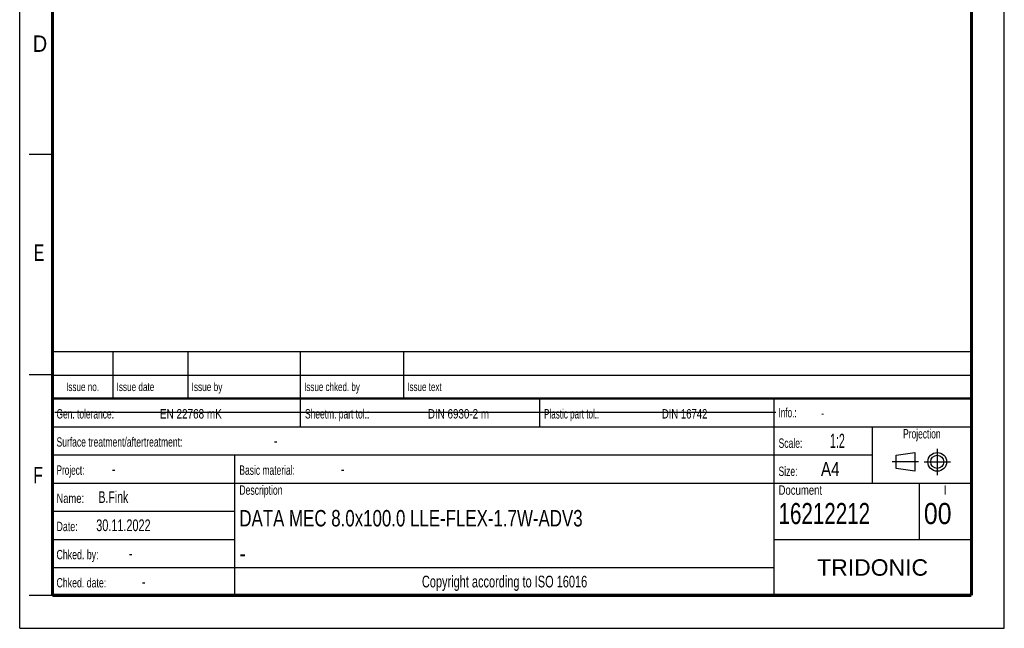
# Model space of a CAD drawing. Header units: millimetres. Extents: x 0 to 210, y 0 to 297.
# Tile 1 of 13: x 0 to 210, y 0 to 130. Entities that reach past the tile are written whole.
import ezdxf
from ezdxf.enums import TextEntityAlignment as Align

# ---------------------------------------------------------------- set-up
doc = ezdxf.new("R2010")
doc.units = ezdxf.units.MM
doc.header["$LTSCALE"] = 19.36
doc.linetypes.add('CENTER', pattern=[0.6, 0.375, -0.075, 0.075, -0.075])
doc.layers.get('0').update_dxf_attribs({"linetype": 'CONTINUOUS'})
doc.layers.add('DEFAULT_1', color=7, linetype='CENTER')
doc.layers.add('Z_NOTICE', color=7, linetype='CONTINUOUS')
doc.styles.get("Standard").update_dxf_attribs({"font": 'txt', "width": 0.7})
doc.styles.add('TEXTSTYLE_2', font='txt', dxfattribs={"width": 0.75})
doc.styles.add('TEXTSTYLE_5', font='arial.ttf')

# ---------------------------------------------------------------- blocks, each defined once
blk = doc.blocks.new('PROJEKTIONSMETHODE_BL0', base_point=(192.31, 35.47))
at = {"color": 2, "linetype": 'CONTINUOUS'}
for p, q in [((186.91, 36.87), (190.91, 37.47)), ((186.91, 34.07), (186.91, 36.87)), ((190.91, 37.47), (190.91, 33.47)), ((190.91, 33.47), (186.91, 34.07))]:
    blk.add_line(p, q, dxfattribs=at)
for radius in [2, 1.4]:
    blk.add_circle((195.71, 35.47), radius, dxfattribs=at)
at = {"layer": 'DEFAULT_1', "color": 2, "linetype": 'CENTER'}
for p, q in [((195.71, 38.27), (195.71, 32.67)), ((191.71, 35.47), (186.11, 35.47)), ((192.91, 35.47), (198.5, 35.47))]:
    blk.add_line(p, q, dxfattribs=at)

msp = doc.modelspace()

# ---------------------------------------------------------------- linework, layer by layer
at = {"color": 2, "linetype": 'CONTINUOUS'}
for p, q in [((0, 0), (0, 297)), ((210, 0), (210, 297)), ((7, 101), (2, 101)), ((6.9136, 48.9602), (6.9136, 58.9602)), ((6.9136, 58.9602), (202.9136, 58.9602)), ((19.9136, 48.9602), (19.9136, 58.9602)), ((35.9136, 48.9602), (35.9136, 58.9602)), ((59.9136, 48.9602), (59.9136, 58.9602)), ((81.9136, 48.9602), (81.9136, 58.9602)), ((202.9136, 48.9602), (202.9136, 58.9602)), ((7, 54), (2, 54)), ((6.9136, 53.9602), (202.9136, 53.9602)), ((6.9135, 6.9601), (6.9135, 48.9601)), ((6.9135, 48.9601), (202.9135, 48.9601)), ((6.9136, 48.9602), (202.9136, 48.9602)), ((59.9135, 42.9601), (59.9135, 48.9601)), ((110.9135, 42.9601), (110.9135, 48.9601)), ((160.9135, 6.9601), (160.9135, 48.9601)), ((202.9135, 6.9601), (202.9135, 48.9601)), ((6.9135, 42.9601), (202.9135, 42.9601)), ((181.9135, 30.9601), (181.9135, 42.9601)), ((6.9135, 36.9601), (181.9135, 36.9601)), ((45.9135, 6.9601), (45.9135, 36.9601)), ((6.9135, 30.9601), (202.9135, 30.9601)), ((191.9135, 18.9601), (191.9135, 30.9601)), ((6.9135, 24.9601), (45.9135, 24.9601)), ((6.9135, 18.9601), (45.9135, 18.9601)), ((160.9135, 18.9601), (202.9135, 18.9601)), ((6.9135, 12.9601), (160.9135, 12.9601)), ((7, 7), (2, 7)), ((6.9135, 6.9601), (202.9135, 6.9601)), ((0, 0), (210, 0))]:
    msp.add_line(p, q, dxfattribs=at)
at = {"color": 7, "linetype": 'CONTINUOUS'}
msp.add_line((7.4681, 46.0424), (161.2681, 46.0424), dxfattribs=at)
for points, const_width in [([(7, 7), (7, 290)], 0.7), ([(203, 7), (203, 290)], 0.7), ([(7, 49), (203, 49)], 0.5), ([(7, 7), (203, 7)], 0.7)]:
    msp.add_lwpolyline(points, dxfattribs=dict(at, const_width=const_width))

# ---------------------------------------------------------------- block references
at = {"color": 2, "linetype": 'CONTINUOUS'}
msp.add_blockref('PROJEKTIONSMETHODE_BL0', (192.3051, 35.4697), dxfattribs=at)

# ---------------------------------------------------------------- texts
at = {"color": 5, "linetype": 'CONTINUOUS', "style": 'TEXTSTYLE_2'}
for s, width, p in [('D', 0.904762, (2.8073, 122.8572)), ('E', 0.714286, (3.0025, 78.3025)), ('F', 0.714286, (2.9222, 30.897))]:
    msp.add_text(s, height=3.5, dxfattribs=dict(at, width=width)).set_placement(p)
at = {"layer": 'Z_NOTICE', "color": 5, "linetype": 'CONTINUOUS', "style": 'TEXTSTYLE_2'}
for s, height, width, p in [('Issue date ', 1.8, 0.725108, (20.6636, 50.5602)), ('Issue by ', 1.8, 0.732804, (36.6636, 50.5602)), ('Issue chked. by', 1.8, 0.711111, (60.6636, 50.5602)), ('Issue text ', 1.8, 0.712121, (82.6636, 50.5602)), ('Gen. tolerance:', 2, 0.669841, (7.851, 44.7101)), ('EN 22768 mK', 2, 0.792208, (29.9106, 44.7101)), ('Sheetm. part tol.:', 2, 0.67328, (60.851, 44.7101)), ('DIN 6930-2 m', 2, 0.78373, (87.0534, 44.7101)), ('Plastic part tol.:', 2, 0.642857, (111.851, 44.7101)), ('DIN 16742', 2, 0.759259, (136.9582, 44.7101)), ('Info.: ', 2, 0.64966, (161.851, 44.9601)), ('Surface treatment/aftertreatment: ', 2, 0.681373, (7.851, 38.7101)), ('Scale:  ', 2, 0.684524, (161.851, 38.4601)), ('1:2', 3, 0.571429, (172.8034, 38.4601)), ('-', 2.5, 0.714286, (54.1844, 38.7101)), ('Project: ', 2, 0.656085, (7.851, 32.7101)), ('-', 2.5, 0.714286, (19.6606, 32.7101)), ('Basic material: ', 2, 0.675595, (46.851, 32.7101)), ('-', 2.5, 0.714286, (68.4701, 32.7101)), ('Size: ', 2, 0.678571, (161.851, 32.4601)), (' A4', 3, 0.809524, (169.9939, 32.4601)), ('B.Fink', 2.5, 0.670635, (16.8034, 26.7101)), ('Description', 2, 0.688312, (46.851, 28.4601)), ('Document', 2, 0.761905, (161.851, 28.4601)), ('Name: ', 2, 0.746032, (7.851, 26.7101)), ('16212212', 4.5, 0.729167, (161.851, 22.2101)), ('00', 4.5, 0.880952, (192.851, 22.2101)), ('30.11.2022', 2.5, 0.692857, (16.3272, 20.7101)), ('Date: ', 2, 0.706349, (7.851, 20.7101)), ('Chked. by: ', 2, 0.701299, (7.851, 14.7101)), ('-', 2.5, 0.714286, (23.2796, 14.7101)), ('Chked. date: ', 2, 0.699634, (7.851, 8.7101)), ('-', 2.5, 0.714286, (26.0415, 8.7101))]:
    msp.add_text(s, height=height, dxfattribs=dict(at, width=width)).set_placement(p)
for s, height, width, p in [('Issue no.', 1.8, 0.719577, (13.4136, 50.5602)), ('Projection', 2, 0.671429, (192.4135, 40.4601)), ('I', 2, 0.833333, (197.4135, 28.4601)), ('Copyright according to ISO 16016', 2.5, 0.700149, (103.4135, 8.7101))]:
    msp.add_text(s, height=height, dxfattribs=dict(at, width=width)).set_placement(p, align=Align.CENTER)
at = {"layer": 'Z_NOTICE', "color": 5, "linetype": 'CONTINUOUS', "width": 0.714286}
msp.add_text('-', height=1.8, dxfattribs=at).set_placement((170.9463, 44.9601))
at = {"layer": 'Z_NOTICE', "color": 7, "linetype": 'CONTINUOUS', "style": 'TEXTSTYLE_2'}
for s, width, p in [('DATA MEC 8.0x100.0 LLE-FLEX-1.7W-ADV3', 0.768983, (46.851, 21.7101)), ('-', 0.904762, (46.851, 14.2101))]:
    msp.add_text(s, height=3.5, dxfattribs=dict(at, width=width)).set_placement(p)
at = {"layer": 'Z_NOTICE', "color": 5, "linetype": 'CONTINUOUS', "style": 'TEXTSTYLE_5'}
msp.add_text('TRIDONIC', height=3.5, dxfattribs=at).set_placement((181.9135, 11.2101), align=Align.CENTER)

doc.saveas('drawing.dxf')
